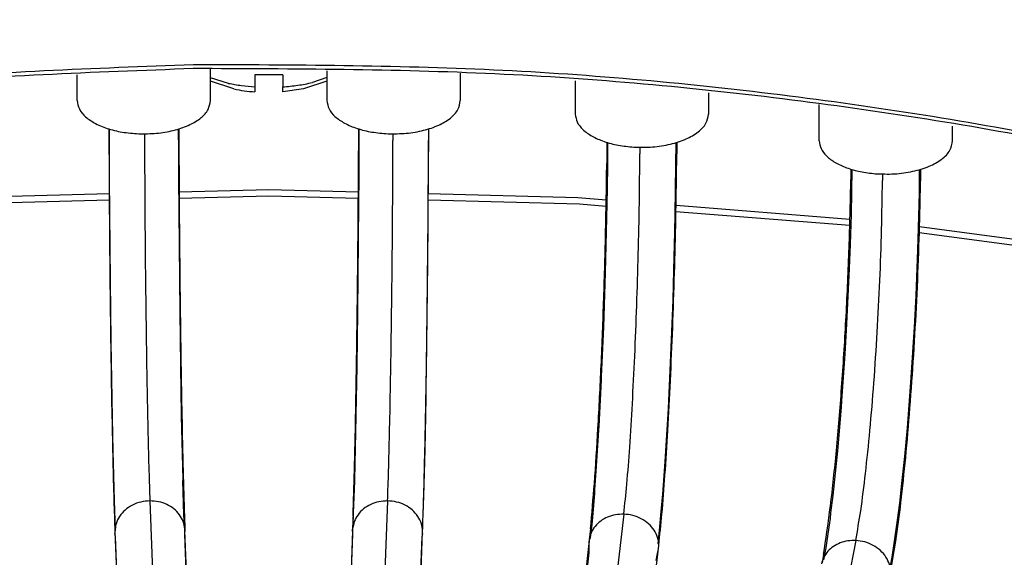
# Model space of a CAD drawing. Header units: inches. Extents: x -343 to 520, y -275 to 283.
# Tile 16 of 42: x -132 to -104, y -159 to -143. Entities that reach past the tile are written whole.
import ezdxf

# ---------------------------------------------------------------- set-up
doc = ezdxf.new("R2010")
doc.units = ezdxf.units.IN
doc.layers.add('1', color=7, linetype='Continuous')
doc.dimstyles.get("Standard").update_dxf_attribs({"dimtxt": 0.18, "dimasz": 0.18, "dimexe": 0.18, "dimexo": 0.0625, "dimgap": 0.09, "dimtad": 0, "dimtih": 1, "dimtoh": 1, "dimdec": 4, "dimzin": 0, "dimdsep": 46, "dimtxsty": 'Standard', "dimcen": 0.09, "dimadec": 0, "dimazin": 0, "dimtfac": 1, "dimtdec": 4, "dimtofl": 0, "dimtmove": 0, "dimatfit": 3, "dimfxl": 1, "dimtolj": 1, "dimtzin": 0, "dimarcsym": 0})

# ---------------------------------------------------------------- blocks, each defined once
blk = doc.blocks.new('cable__108', base_point=(-114.475, -186.635))
at = {"color": 7, "linetype": 'Continuous'}
for p, q in [((-108.213, -147.615), (-108.221, -148.201)), ((-108.186, -147.624), (-108.194, -148.252)), ((-106.257, -148.29), (-106.249, -147.652)), ((-106.249, -147.652), (-106.249, -147.627)), ((-106.221, -147.618), (-106.23, -148.297)), ((-108.194, -148.252), (-108.208, -148.911)), ((-106.292, -149.623), (-106.257, -148.29)), ((-108.208, -148.911), (-108.235, -149.772)), ((-106.309, -150.187), (-106.292, -149.623)), ((-108.235, -149.772), (-108.26, -150.461)), ((-106.353, -151.226), (-106.309, -150.187)), ((-108.26, -150.461), (-108.336, -152.034)), ((-106.389, -151.965), (-106.353, -151.226)), ((-108.336, -152.034), (-108.387, -152.908)), ((-106.498, -153.719), (-106.398, -152.138)), ((-106.398, -152.138), (-106.389, -151.965)), ((-108.387, -152.908), (-108.481, -154.242)), ((-106.6, -155.017), (-106.498, -153.719)), ((-108.493, -154.426), (-108.601, -155.666)), ((-108.481, -154.242), (-108.493, -154.426)), ((-106.674, -155.837), (-106.6, -155.017)), ((-108.616, -155.849), (-108.733, -156.948)), ((-108.601, -155.666), (-108.616, -155.849)), ((-106.763, -156.69), (-106.674, -155.837)), ((-106.817, -157.163), (-106.763, -156.69)), ((-108.733, -156.948), (-108.794, -157.444)), ((-106.879, -157.658), (-106.817, -157.163)), ((-108.794, -157.444), (-108.809, -157.608)), ((-108.809, -157.608), (-108.87, -158.048)), ((-106.974, -158.319), (-106.879, -157.658)), ((-108.87, -158.048), (-108.932, -158.443)), ((-107.036, -158.714), (-106.974, -158.319)), ((-108.995, -158.633), (-109.037, -158.869)), ((-108.932, -158.443), (-108.995, -158.792)), ((-107.098, -159.063), (-107.036, -158.714))]:
    blk.add_line(p, q, dxfattribs=at)
at = {"color": 1, "linetype": 'Continuous'}
for p, q in [((-107.31, -147.756), (-107.311, -147.944)), ((-108.075, -158.235), (-111.022, -173.539))]:
    blk.add_line(p, q, dxfattribs=at)
for points, knots in [([(-108.075, -158.235), (-108.026, -157.951), (-107.915, -157.316), (-107.787, -156.265), (-107.662, -155.046), (-107.551, -153.698), (-107.457, -152.269), (-107.384, -150.806), (-107.332, -149.361), (-107.318, -148.409), (-107.311, -147.944)], [0, 0, 0, 0, 0.864547, 1.934525, 3.174211, 4.541708, 5.990575, 7.471511, 8.934085, 10.328514, 10.328514, 10.328514, 10.328514]), ([(-108.075, -158.235), (-108.151, -158.236), (-108.303, -158.237), (-108.52, -158.297), (-108.715, -158.397), (-108.875, -158.535), (-108.996, -158.704), (-109.035, -158.834), (-109.054, -158.898)], [0, 0, 0, 0, 0.228792, 0.452632, 0.669683, 0.879438, 1.082953, 1.282749, 1.282749, 1.282749, 1.282749]), ([(-107.079, -159.149), (-107.086, -159.073), (-107.1, -158.917), (-107.206, -158.701), (-107.366, -158.513), (-107.574, -158.366), (-107.815, -158.265), (-107.988, -158.245), (-108.075, -158.235)], [0, 0, 0, 0, 0.22831, 0.463974, 0.708888, 0.962405, 1.221736, 1.482751, 1.482751, 1.482751, 1.482751])]:
    blk.add_open_spline(points, degree=3, knots=knots, dxfattribs=at)
at = {"color": 7, "linetype": 'Continuous'}
for points, knots in [([(-108.995, -158.633), (-108.931, -158.204), (-108.788, -157.253), (-108.627, -155.7), (-108.478, -153.938), (-108.358, -152.049), (-108.266, -150.122), (-108.236, -148.835), (-108.221, -148.201)], [0, 0, 0, 0, 1.300743, 2.886273, 4.682681, 6.605648, 8.5647, 10.46761, 10.46761, 10.46761, 10.46761]), ([(-107.079, -159.149), (-107.027, -158.851), (-106.911, -158.186), (-106.774, -157.09), (-106.639, -155.821), (-106.519, -154.416), (-106.414, -152.918), (-106.329, -151.373), (-106.264, -149.827), (-106.241, -148.802), (-106.23, -148.297)], [0, 0, 0, 0, 0.908663, 2.023983, 3.313022, 4.737218, 6.253744, 7.816887, 9.379487, 10.8944, 10.8944, 10.8944, 10.8944])]:
    blk.add_open_spline(points, degree=3, knots=knots, dxfattribs=at)
blk = doc.blocks.new('Gore_OL_G4_ZTG__110', base_point=(-109.117, -147.775))
at = {"color": 7, "linetype": 'Continuous'}
for p, q in [((-108.614, -138.902), (-108.632, -138.915)), ((-105.793, -138.915), (-105.802, -138.908)), ((-108.056, -139.004), (-108.089, -139.016)), ((-106.334, -139.016), (-106.358, -139.008)), ((-109.117, -146.805), (-109.117, -145.766)), ((-105.307, -146.805), (-105.307, -146.385))]:
    blk.add_line(p, q, dxfattribs=at)
for points, knots in [([(-107.566, -138.565), (-107.668, -138.578), (-107.866, -138.604), (-108.147, -138.678), (-108.399, -138.772), (-108.545, -138.86), (-108.614, -138.902)], [0, 0, 0, 0, 0.307685, 0.599198, 0.868269, 1.110341, 1.110341, 1.110341, 1.110341]), ([(-105.802, -138.908), (-105.915, -138.843), (-106.16, -138.703), (-106.594, -138.594), (-107.071, -138.535), (-107.4, -138.555), (-107.566, -138.565)], [0, 0, 0, 0, 0.390158, 0.841296, 1.330505, 1.828573, 1.828573, 1.828573, 1.828573]), ([(-106.856, -138.895), (-106.959, -138.886), (-107.167, -138.867), (-107.476, -138.881), (-107.775, -138.921), (-107.964, -138.977), (-108.056, -139.004)], [0, 0, 0, 0, 0.311149, 0.623796, 0.927749, 1.213512, 1.213512, 1.213512, 1.213512]), ([(-106.358, -139.008), (-106.437, -138.983), (-106.6, -138.932), (-106.769, -138.908), (-106.856, -138.895)], [0, 0, 0, 0, 0.2480611, 0.5111835, 0.5111835, 0.5111835, 0.5111835]), ([(-109.117, -146.805), (-109.106, -146.881), (-109.081, -147.045), (-108.906, -147.258), (-108.655, -147.441), (-108.326, -147.588), (-107.94, -147.697), (-107.662, -147.729), (-107.518, -147.745)], [0, 0, 0, 0, 0.227772, 0.487828, 0.797208, 1.157837, 1.561821, 1.99539, 1.99539, 1.99539, 1.99539]), ([(-107.518, -147.745), (-107.336, -147.752), (-106.975, -147.767), (-106.455, -147.692), (-105.993, -147.554), (-105.631, -147.356), (-105.365, -147.107), (-105.325, -146.9), (-105.307, -146.805)], [0, 0, 0, 0, 0.548018, 1.081097, 1.567672, 1.984141, 2.322921, 2.605339, 2.605339, 2.605339, 2.605339])]:
    blk.add_open_spline(points, degree=3, knots=knots, dxfattribs=at)
blk = doc.blocks.new('GoreZQR_46_2_14_1_12_6__111', base_point=(-114.475, -186.635))
for name, p in [('Gore_OL_G4_ZTG__110', (-109.117, -147.775)), ('cable__108', (-114.475, -186.635))]:
    blk.add_blockref(name, p)
blk = doc.blocks.new('cable__112', base_point=(-119.347, -185.946))
at = {"color": 7, "linetype": 'Continuous'}
for p, q in [((-115.185, -146.849), (-115.19, -147.454)), ((-115.167, -146.855), (-115.172, -147.485)), ((-113.212, -147.508), (-113.207, -146.856)), ((-113.188, -146.851), (-113.194, -147.512)), ((-115.172, -147.485), (-115.181, -148.179)), ((-113.234, -148.912), (-113.212, -147.508)), ((-115.181, -148.179), (-115.197, -149.003)), ((-115.197, -149.003), (-115.235, -150.569)), ((-113.243, -149.408), (-113.234, -148.912)), ((-113.271, -150.5), (-113.243, -149.408)), ((-113.297, -151.362), (-113.271, -150.5)), ((-115.235, -150.569), (-115.287, -152.136)), ((-113.356, -152.93), (-113.297, -151.362)), ((-115.287, -152.136), (-115.346, -153.542)), ((-113.429, -154.462), (-113.356, -152.93)), ((-115.346, -153.542), (-115.35, -153.654)), ((-115.35, -153.654), (-115.419, -154.965)), ((-113.463, -155.07), (-113.429, -154.462)), ((-115.419, -154.965), (-115.423, -155.077)), ((-115.423, -155.077), (-115.498, -156.249)), ((-113.519, -155.972), (-113.463, -155.07)), ((-113.588, -156.908), (-113.519, -155.972)), ((-115.498, -156.249), (-115.537, -156.778)), ((-115.54, -156.878), (-115.58, -157.353)), ((-115.537, -156.778), (-115.54, -156.878)), ((-113.632, -157.405), (-113.588, -156.908)), ((-115.58, -157.353), (-115.62, -157.781)), ((-113.682, -157.947), (-113.632, -157.405)), ((-115.62, -157.781), (-115.661, -158.158)), ((-115.655, -157.898), (-115.689, -158.21)), ((-113.723, -158.324), (-113.682, -157.947)), ((-115.701, -158.319), (-117.176, -171.11)), ((-115.699, -158.383), (-115.701, -158.584)), ((-115.693, -158.215), (-115.699, -158.383)), ((-115.682, -158.202), (-115.693, -158.215)), ((-115.661, -158.158), (-115.682, -158.202)), ((-115.179, -171.168), (-113.704, -158.377)), ((-115.701, -158.584), (-117.176, -171.375)), ((-113.783, -158.805), (-113.74, -158.609)), ((-113.74, -158.609), (-113.721, -158.525)), ((-113.721, -158.525), (-113.711, -158.481)), ((-113.711, -158.481), (-113.712, -158.449))]:
    blk.add_line(p, q, dxfattribs=at)
at = {"color": 1, "linetype": 'Continuous'}
for p, q in [((-114.243, -146.991), (-114.243, -147.179)), ((-114.702, -157.482), (-116.177, -170.273)), ((-115.699, -158.267), (-115.701, -158.319))]:
    blk.add_line(p, q, dxfattribs=at)
for points, knots in [([(-114.702, -157.482), (-114.673, -157.197), (-114.606, -156.558), (-114.529, -155.507), (-114.454, -154.286), (-114.388, -152.937), (-114.331, -151.506), (-114.287, -150.042), (-114.256, -148.597), (-114.248, -147.644), (-114.243, -147.179)], [0, 0, 0, 0, 0.859288, 1.925774, 3.163243, 4.529482, 5.977807, 7.458692, 8.921483, 10.316155, 10.316155, 10.316155, 10.316155]), ([(-114.702, -157.482), (-114.782, -157.484), (-114.941, -157.489), (-115.167, -157.559), (-115.368, -157.671), (-115.529, -157.825), (-115.647, -158.008), (-115.678, -158.146), (-115.693, -158.215)], [0, 0, 0, 0, 0.239617, 0.474569, 0.70255, 0.92272, 1.136031, 1.345167, 1.345167, 1.345167, 1.345167]), ([(-113.704, -158.377), (-113.711, -158.301), (-113.724, -158.146), (-113.831, -157.931), (-113.991, -157.746), (-114.2, -157.603), (-114.442, -157.506), (-114.615, -157.49), (-114.702, -157.482)], [0, 0, 0, 0, 0.22768, 0.461737, 0.704642, 0.956374, 1.214656, 1.475676, 1.475676, 1.475676, 1.475676])]:
    blk.add_open_spline(points, degree=3, knots=knots, dxfattribs=at)
at = {"color": 7, "linetype": 'Continuous'}
for points, knots in [([(-115.655, -157.898), (-115.617, -157.468), (-115.531, -156.513), (-115.434, -154.958), (-115.345, -153.194), (-115.273, -151.303), (-115.218, -149.376), (-115.199, -148.088), (-115.19, -147.454)], [0, 0, 0, 0, 1.295197, 2.877394, 4.672038, 6.594356, 8.553463, 10.456716, 10.456716, 10.456716, 10.456716]), ([(-113.704, -158.377), (-113.673, -158.077), (-113.603, -157.409), (-113.52, -156.312), (-113.439, -155.041), (-113.367, -153.635), (-113.304, -152.135), (-113.253, -150.589), (-113.214, -149.043), (-113.201, -148.017), (-113.194, -147.512)], [0, 0, 0, 0, 0.903025, 2.014508, 3.301024, 4.723702, 6.239475, 7.802421, 9.365171, 10.880362, 10.880362, 10.880362, 10.880362]), ([(-115.693, -158.215), (-115.694, -158.224), (-115.697, -158.241), (-115.698, -158.258), (-115.699, -158.267)], [0, 0, 0, 0, 0.02611721, 0.05223676, 0.05223676, 0.05223676, 0.05223676])]:
    blk.add_open_spline(points, degree=3, knots=knots, dxfattribs=at)
blk = doc.blocks.new('Gore_OL_G4_ZTG__114', base_point=(-116.089, -147.006))
at = {"color": 7, "linetype": 'Continuous'}
for p, q in [((-115.598, -138.144), (-115.604, -138.148)), ((-112.764, -138.148), (-112.786, -138.133)), ((-115.01, -138.232), (-115.061, -138.249)), ((-113.305, -138.25), (-113.313, -138.247)), ((-116.089, -145.094), (-116.089, -146.039)), ((-112.279, -145.43), (-112.279, -146.039))]:
    blk.add_line(p, q, dxfattribs=at)
for points, knots in [([(-112.786, -138.133), (-112.878, -138.08), (-113.073, -137.967), (-113.416, -137.862), (-113.796, -137.794), (-114.198, -137.773), (-114.599, -137.797), (-114.976, -137.868), (-115.316, -137.975), (-115.508, -138.09), (-115.598, -138.144)], [0, 0, 0, 0, 0.316843, 0.676255, 1.066828, 1.473526, 1.879659, 2.268594, 2.62547, 2.939204, 2.939204, 2.939204, 2.939204]), ([(-113.884, -138.123), (-113.981, -138.115), (-114.176, -138.101), (-114.466, -138.117), (-114.747, -138.155), (-114.924, -138.207), (-115.01, -138.232)], [0, 0, 0, 0, 0.2926, 0.585427, 0.870097, 1.138801, 1.138801, 1.138801, 1.138801]), ([(-113.313, -138.247), (-113.403, -138.219), (-113.59, -138.16), (-113.784, -138.135), (-113.884, -138.123)], [0, 0, 0, 0, 0.2832794, 0.5857012, 0.5857012, 0.5857012, 0.5857012]), ([(-116.089, -146.039), (-116.077, -146.117), (-116.051, -146.286), (-115.866, -146.503), (-115.602, -146.689), (-115.258, -146.836), (-114.855, -146.942), (-114.567, -146.97), (-114.418, -146.984)], [0, 0, 0, 0, 0.234202, 0.503159, 0.824592, 1.199715, 1.619228, 2.067652, 2.067652, 2.067652, 2.067652]), ([(-114.418, -146.984), (-114.239, -146.988), (-113.887, -146.995), (-113.383, -146.915), (-112.936, -146.775), (-112.588, -146.578), (-112.334, -146.333), (-112.296, -146.131), (-112.279, -146.039)], [0, 0, 0, 0, 0.535945, 1.054055, 1.525281, 1.92837, 2.257325, 2.533173, 2.533173, 2.533173, 2.533173])]:
    blk.add_open_spline(points, degree=3, knots=knots, dxfattribs=at)
blk = doc.blocks.new('GoreZQR_46_2_14_1_12_5__115', base_point=(-119.347, -185.946))
for name, p in [('Gore_OL_G4_ZTG__114', (-116.089, -147.006)), ('cable__112', (-119.347, -185.946))]:
    blk.add_blockref(name, p)
blk = doc.blocks.new('cable__116', base_point=(-124.336, -185.597))
at = {"color": 7, "linetype": 'Continuous'}
for p, q in [((-122.282, -146.464), (-122.283, -147.088)), ((-122.275, -146.466), (-122.276, -147.098)), ((-120.289, -146.466), (-120.291, -147.106)), ((-120.282, -146.464), (-120.284, -147.107)), ((-122.276, -147.098), (-122.28, -147.828)), ((-120.291, -147.106), (-120.301, -149.008)), ((-122.28, -147.828), (-122.284, -148.615)), ((-122.284, -148.615), (-122.314, -151.705)), ((-120.301, -149.008), (-120.328, -151.726)), ((-122.314, -151.705), (-122.335, -153.221)), ((-120.328, -151.726), (-120.361, -153.957)), ((-122.335, -153.259), (-122.359, -154.644)), ((-122.335, -153.221), (-122.335, -153.259)), ((-120.364, -154.13), (-120.375, -154.679)), ((-120.361, -153.957), (-120.364, -154.13)), ((-122.359, -154.682), (-122.4, -156.491)), ((-122.359, -154.644), (-122.359, -154.682)), ((-120.375, -154.679), (-120.394, -155.633)), ((-120.394, -155.633), (-120.403, -155.973)), ((-120.403, -155.973), (-120.43, -156.97)), ((-122.399, -156.525), (-122.452, -157.907)), ((-122.4, -156.491), (-122.399, -156.525)), ((-120.43, -156.97), (-120.463, -157.961)), ((-122.438, -157.538), (-122.452, -157.907)), ((-122.453, -157.959), (-122.847, -168.208)), ((-122.838, -168.298), (-122.444, -158.05)), ((-122.452, -157.907), (-122.453, -157.959)), ((-122.444, -158.05), (-122.452, -157.907)), ((-120.472, -158.126), (-120.865, -168.374)), ((-120.847, -168.227), (-120.454, -157.979)), ((-120.456, -158.032), (-120.472, -158.126)), ((-120.456, -158.03), (-120.456, -158.031)), ((-120.456, -158.031), (-120.456, -158.032))]:
    blk.add_line(p, q, dxfattribs=at)
at = {"color": 1, "linetype": 'Continuous'}
for p, q in [((-121.3, -146.605), (-121.301, -146.795)), ((-121.454, -157.103), (-121.847, -167.351))]:
    blk.add_line(p, q, dxfattribs=at)
for points, knots in [([(-121.454, -157.103), (-121.444, -156.818), (-121.422, -156.178), (-121.396, -155.125), (-121.371, -153.903), (-121.349, -152.553), (-121.33, -151.122), (-121.315, -149.658), (-121.305, -148.212), (-121.302, -147.26), (-121.301, -146.795)], [0, 0, 0, 0, 0.856638, 1.921368, 3.157722, 4.523329, 5.971381, 7.452239, 8.915138, 10.309931, 10.309931, 10.309931, 10.309931]), ([(-121.454, -157.103), (-121.537, -157.107), (-121.703, -157.116), (-121.938, -157.197), (-122.143, -157.322), (-122.304, -157.49), (-122.417, -157.688), (-122.44, -157.835), (-122.452, -157.907)], [0, 0, 0, 0, 0.250276, 0.49628, 0.735162, 0.965673, 1.188618, 1.406849, 1.406849, 1.406849, 1.406849]), ([(-120.454, -157.979), (-120.461, -157.903), (-120.474, -157.749), (-120.581, -157.536), (-120.742, -157.353), (-120.951, -157.214), (-121.194, -157.122), (-121.367, -157.11), (-121.454, -157.103)], [0, 0, 0, 0, 0.227041, 0.459429, 0.700189, 0.949929, 1.206907, 1.467648, 1.467648, 1.467648, 1.467648])]:
    blk.add_open_spline(points, degree=3, knots=knots, dxfattribs=at)
at = {"color": 7, "linetype": 'Continuous'}
for points, knots in [([(-122.438, -157.538), (-122.425, -157.107), (-122.397, -156.15), (-122.365, -154.595), (-122.335, -152.829), (-122.311, -150.938), (-122.292, -149.01), (-122.286, -147.722), (-122.283, -147.088)], [0, 0, 0, 0, 1.292407, 2.872928, 4.666687, 6.588678, 8.547811, 10.451236, 10.451236, 10.451236, 10.451236]), ([(-120.454, -157.979), (-120.443, -157.679), (-120.42, -157.009), (-120.393, -155.911), (-120.366, -154.639), (-120.341, -153.232), (-120.32, -151.732), (-120.303, -150.185), (-120.291, -148.638), (-120.286, -147.612), (-120.284, -147.107)], [0, 0, 0, 0, 0.900185, 2.009738, 3.294986, 4.7169, 6.232296, 7.795142, 9.357966, 10.873297, 10.873297, 10.873297, 10.873297])]:
    blk.add_open_spline(points, degree=3, knots=knots, dxfattribs=at)
blk = doc.blocks.new('Gore_OL_G4_ZTG__118', base_point=(-123.186, -146.617))
at = {"color": 7, "linetype": 'Continuous'}
for p, q in [((-122.681, -137.749), (-122.7, -137.763)), ((-122.154, -137.862), (-122.158, -137.864)), ((-120.402, -137.865), (-120.457, -137.845)), ((-119.861, -137.763), (-119.869, -137.758)), ((-123.186, -144.807), (-123.186, -145.653)), ((-119.376, -144.874), (-119.376, -145.653))]:
    blk.add_line(p, q, dxfattribs=at)
for points, knots in [([(-119.869, -137.758), (-119.956, -137.705), (-120.143, -137.594), (-120.471, -137.488), (-120.836, -137.416), (-121.225, -137.388), (-121.617, -137.404), (-121.991, -137.464), (-122.332, -137.559), (-122.531, -137.664), (-122.625, -137.713)], [0, 0, 0, 0, 0.304763, 0.650484, 1.027122, 1.42117, 1.817412, 2.200429, 2.55607, 2.873109, 2.873109, 2.873109, 2.873109]), ([(-122.625, -137.713), (-122.634, -137.719), (-122.653, -137.731), (-122.671, -137.743), (-122.681, -137.749)], [0, 0, 0, 0, 0.0334934, 0.06639364, 0.06639364, 0.06639364, 0.06639364]), ([(-121.037, -137.732), (-121.135, -137.727), (-121.33, -137.716), (-121.619, -137.737), (-121.896, -137.781), (-122.07, -137.836), (-122.154, -137.862)], [0, 0, 0, 0, 0.293311, 0.585193, 0.867327, 1.132087, 1.132087, 1.132087, 1.132087]), ([(-120.457, -137.845), (-120.549, -137.819), (-120.739, -137.764), (-120.936, -137.743), (-121.037, -137.732)], [0, 0, 0, 0, 0.2874277, 0.5923771, 0.5923771, 0.5923771, 0.5923771]), ([(-123.186, -145.653), (-123.173, -145.734), (-123.145, -145.908), (-122.95, -146.13), (-122.674, -146.318), (-122.313, -146.464), (-121.895, -146.567), (-121.596, -146.59), (-121.442, -146.602)], [0, 0, 0, 0, 0.240649, 0.518631, 0.852311, 1.242087, 1.677137, 2.14016, 2.14016, 2.14016, 2.14016]), ([(-121.442, -146.602), (-121.267, -146.603), (-120.924, -146.604), (-120.436, -146.519), (-120.005, -146.377), (-119.67, -146.181), (-119.428, -145.94), (-119.392, -145.743), (-119.376, -145.653)], [0, 0, 0, 0, 0.52338, 1.026363, 1.482309, 1.872182, 2.191436, 2.460734, 2.460734, 2.460734, 2.460734])]:
    blk.add_open_spline(points, degree=3, knots=knots, dxfattribs=at)
blk = doc.blocks.new('GoreZQR_46_2_14_1_12_4__119', base_point=(-124.336, -185.597))
for name, p in [('Gore_OL_G4_ZTG__118', (-123.186, -146.617)), ('cable__116', (-124.336, -185.597))]:
    blk.add_blockref(name, p)
blk = doc.blocks.new('cable__120', base_point=(-129.459, -185.597))
at = {"color": 7, "linetype": 'Continuous'}
for p, q in [((-129.418, -146.464), (-129.416, -147.107)), ((-129.411, -146.466), (-129.409, -147.106)), ((-127.424, -147.098), (-127.425, -146.466)), ((-127.418, -146.463), (-127.417, -147.088)), ((-129.409, -147.106), (-129.406, -147.881)), ((-127.42, -147.828), (-127.424, -147.098)), ((-129.406, -147.881), (-129.383, -150.82)), ((-127.42, -147.866), (-127.42, -147.828)), ((-127.386, -151.705), (-127.42, -147.866)), ((-129.383, -150.82), (-129.362, -152.519)), ((-127.365, -153.221), (-127.386, -151.705)), ((-129.362, -152.519), (-129.36, -152.565)), ((-129.36, -152.565), (-129.335, -154.173)), ((-127.365, -153.259), (-127.365, -153.221)), ((-127.341, -154.644), (-127.365, -153.259)), ((-129.335, -154.173), (-129.324, -154.726)), ((-129.324, -154.726), (-129.304, -155.676)), ((-127.341, -154.682), (-127.341, -154.644)), ((-127.3, -156.491), (-127.341, -154.682)), ((-129.304, -155.676), (-129.294, -156.023)), ((-129.294, -156.023), (-129.266, -157.093)), ((-127.301, -156.525), (-127.3, -156.491)), ((-127.273, -157.498), (-127.301, -156.525)), ((-129.266, -157.093), (-129.237, -157.961)), ((-127.248, -157.907), (-127.273, -157.498)), ((-127.262, -157.538), (-127.248, -157.907)), ((-129.246, -157.979), (-128.951, -165.665)), ((-129.244, -158.03), (-129.244, -158.031)), ((-129.244, -158.032), (-129.244, -158.031)), ((-129.228, -158.126), (-129.244, -158.032)), ((-128.937, -165.693), (-129.228, -158.126)), ((-127.248, -157.907), (-127.256, -158.05)), ((-127.256, -158.05), (-126.965, -165.617)), ((-127.247, -157.959), (-127.248, -157.907)), ((-126.951, -165.646), (-127.247, -157.959))]:
    blk.add_line(p, q, dxfattribs=at)
at = {"color": 1, "linetype": 'Continuous'}
for p, q in [((-128.4, -146.606), (-128.399, -146.795)), ((-128.246, -157.103), (-127.951, -164.789))]:
    blk.add_line(p, q, dxfattribs=at)
for points, knots in [([(-128.399, -146.795), (-128.398, -147.26), (-128.395, -148.212), (-128.385, -149.658), (-128.37, -151.122), (-128.351, -152.553), (-128.329, -153.903), (-128.304, -155.125), (-128.278, -156.178), (-128.256, -156.818), (-128.246, -157.103)], [0, 0, 0, 0, 1.394793, 2.857693, 4.338551, 5.786602, 7.152209, 8.388563, 9.453294, 10.309931, 10.309931, 10.309931, 10.309931]), ([(-128.246, -157.103), (-128.333, -157.11), (-128.506, -157.122), (-128.749, -157.214), (-128.958, -157.353), (-129.119, -157.536), (-129.226, -157.749), (-129.239, -157.903), (-129.246, -157.979)], [0, 0, 0, 0, 0.260742, 0.51772, 0.767459, 1.008219, 1.240607, 1.467648, 1.467648, 1.467648, 1.467648]), ([(-127.248, -157.907), (-127.26, -157.835), (-127.283, -157.688), (-127.396, -157.49), (-127.557, -157.322), (-127.762, -157.197), (-127.997, -157.116), (-128.163, -157.107), (-128.246, -157.103)], [0, 0, 0, 0, 0.218231, 0.441177, 0.671688, 0.910569, 1.156573, 1.406849, 1.406849, 1.406849, 1.406849])]:
    blk.add_open_spline(points, degree=3, knots=knots, dxfattribs=at)
at = {"color": 7, "linetype": 'Continuous'}
for points, knots in [([(-129.416, -147.107), (-129.414, -147.612), (-129.409, -148.638), (-129.397, -150.185), (-129.38, -151.732), (-129.359, -153.232), (-129.334, -154.639), (-129.307, -155.911), (-129.28, -157.009), (-129.257, -157.679), (-129.246, -157.979)], [0, 0, 0, 0, 1.51533, 3.078155, 4.641001, 6.156397, 7.578311, 8.863559, 9.973112, 10.873297, 10.873297, 10.873297, 10.873297]), ([(-127.417, -147.088), (-127.414, -147.722), (-127.408, -149.01), (-127.389, -150.938), (-127.365, -152.829), (-127.335, -154.595), (-127.303, -156.15), (-127.275, -157.107), (-127.262, -157.538)], [0, 0, 0, 0, 1.903424, 3.862558, 5.784549, 7.578308, 9.158829, 10.451236, 10.451236, 10.451236, 10.451236])]:
    blk.add_open_spline(points, degree=3, knots=knots, dxfattribs=at)
blk = doc.blocks.new('Gore_OL_G4_ZTG__122', base_point=(-130.324, -146.613))
at = {"color": 7, "linetype": 'Continuous'}
for p, q in [((-129.831, -137.758), (-129.839, -137.763)), ((-129.276, -137.856), (-129.296, -137.864)), ((-127.541, -137.865), (-127.578, -137.851)), ((-126.999, -137.763), (-127.019, -137.749)), ((-126.514, -145.653), (-126.514, -144.749)), ((-130.324, -145.653), (-130.324, -144.915))]:
    blk.add_line(p, q, dxfattribs=at)
for points, knots in [([(-127.019, -137.749), (-127.109, -137.696), (-127.302, -137.585), (-127.638, -137.48), (-128.012, -137.411), (-128.407, -137.388), (-128.803, -137.408), (-129.179, -137.475), (-129.518, -137.577), (-129.713, -137.687), (-129.804, -137.739)], [0, 0, 0, 0, 0.311804, 0.665194, 1.049354, 1.449967, 1.851067, 2.236645, 2.592234, 2.906748, 2.906748, 2.906748, 2.906748]), ([(-129.804, -137.739), (-129.809, -137.742), (-129.818, -137.748), (-129.827, -137.754), (-129.831, -137.758)], [0, 0, 0, 0, 0.01638611, 0.03262344, 0.03262344, 0.03262344, 0.03262344]), ([(-128.233, -137.728), (-128.324, -137.724), (-128.506, -137.718), (-128.775, -137.74), (-129.034, -137.782), (-129.197, -137.832), (-129.276, -137.856)], [0, 0, 0, 0, 0.274136, 0.546076, 0.809083, 1.056973, 1.056973, 1.056973, 1.056973]), ([(-127.578, -137.851), (-127.682, -137.821), (-127.896, -137.758), (-128.118, -137.738), (-128.233, -137.728)], [0, 0, 0, 0, 0.3230958, 0.6676704, 0.6676704, 0.6676704, 0.6676704]), ([(-130.324, -145.653), (-130.311, -145.736), (-130.281, -145.915), (-130.076, -146.142), (-129.786, -146.332), (-129.41, -146.478), (-128.976, -146.577), (-128.666, -146.595), (-128.507, -146.605)], [0, 0, 0, 0, 0.247115, 0.534245, 0.88036, 1.284937, 1.735505, 2.212834, 2.212834, 2.212834, 2.212834]), ([(-128.507, -146.605), (-128.337, -146.602), (-128.004, -146.597), (-127.531, -146.508), (-127.116, -146.364), (-126.795, -146.17), (-126.563, -145.933), (-126.53, -145.741), (-126.514, -145.653)], [0, 0, 0, 0, 0.510358, 0.99808, 1.43883, 1.815656, 2.125336, 2.388104, 2.388104, 2.388104, 2.388104])]:
    blk.add_open_spline(points, degree=3, knots=knots, dxfattribs=at)
blk = doc.blocks.new('GoreZQR_46_2_14_1_12_3__123', base_point=(-131.232, -185.597))
for name, p in [('Gore_OL_G4_ZTG__122', (-130.324, -146.613)), ('cable__120', (-129.459, -185.597))]:
    blk.add_blockref(name, p)
blk = doc.blocks.new('GN615_1-M6-BSN_4__140', base_point=(-127.85, -145.406))
at = {"color": 7, "linetype": 'Continuous'}
for p, q in [((-125.591, -130.295), (-125.462, -130.22)), ((-125.462, -130.22), (-125.131, -130.103)), ((-125.131, -130.103), (-124.85, -130.07)), ((-124.85, -130.07), (-124.569, -130.103)), ((-124.569, -130.103), (-124.238, -130.22)), ((-124.238, -130.22), (-124.109, -130.295)), ((-125.938, -130.615), (-125.892, -130.557)), ((-125.892, -130.557), (-125.591, -130.295)), ((-124.109, -130.295), (-123.808, -130.557)), ((-123.808, -130.557), (-123.762, -130.615)), ((-126.112, -130.989), (-125.938, -130.615)), ((-123.762, -130.615), (-123.588, -130.989)), ((-126.688, -131.078), (-126.055, -130.867)), ((-126.2, -131.391), (-126.112, -130.989)), ((-123.645, -130.867), (-123.012, -131.078)), ((-123.588, -130.989), (-123.5, -131.391)), ((-123.012, -131.078), (-122.727, -131.247)), ((-127.299, -131.478), (-126.973, -131.247)), ((-126.2, -131.997), (-126.2, -131.391)), ((-123.603, -131.65), (-123.5, -131.391)), ((-123.5, -131.391), (-123.5, -131.997)), ((-122.401, -131.478), (-122.727, -131.247)), ((-122.078, -131.77), (-121.85, -132.344)), ((-123.603, -132.256), (-123.5, -131.997)), ((-127.85, -133.279), (-127.85, -132.344)), ((-121.85, -132.344), (-121.85, -133.279)), ((-126.845, -133.463), (-126.971, -133.404)), ((-122.729, -133.404), (-122.894, -133.462)), ((-125.998, -145.161), (-126.514, -145.002)), ((-125.845, -145.323), (-126.514, -145.099)), ((-125.25, -144.916), (-125.25, -145.262)), ((-124.45, -144.916), (-125.25, -144.916)), ((-124.45, -144.916), (-124.45, -145.262)), ((-123.186, -145.099), (-123.855, -145.323)), ((-123.186, -144.995), (-123.604, -145.14)), ((-125.25, -145.262), (-125.25, -145.406)), ((-124.45, -145.406), (-124.45, -145.262)), ((-123.855, -145.323), (-124.45, -145.406))]:
    blk.add_line(p, q, dxfattribs=at)
at = {"color": 1, "linetype": 'Continuous'}
for points, knots in [([(-124.8, -130.265), (-124.802, -130.261), (-124.806, -130.25), (-124.827, -130.242), (-124.85, -130.239), (-124.874, -130.242), (-124.893, -130.25), (-124.903, -130.265), (-124.893, -130.281), (-124.874, -130.288), (-124.85, -130.292), (-124.827, -130.288), (-124.806, -130.281), (-124.802, -130.27), (-124.8, -130.265)], [0, 0, 0, 0, 0.0141819, 0.0346428, 0.0598661, 0.0850894, 0.1055503, 0.1197323, 0.1339142, 0.1543751, 0.1795984, 0.2048217, 0.2252826, 0.2394645, 0.2394645, 0.2394645, 0.2394645]), ([(-126.097, -131.65), (-126.032, -131.71), (-125.888, -131.845), (-125.587, -131.966), (-125.235, -132.048), (-124.85, -132.075), (-124.465, -132.048), (-124.113, -131.966), (-123.812, -131.845), (-123.668, -131.71), (-123.603, -131.65)], [0, 0, 0, 0, 0.265236, 0.587515, 0.955528, 1.348488, 1.741448, 2.109461, 2.43174, 2.696976, 2.696976, 2.696976, 2.696976])]:
    blk.add_open_spline(points, degree=3, knots=knots, dxfattribs=at)
at = {"color": 7, "linetype": 'Continuous'}
for points, knots in [([(-126.688, -131.078), (-126.739, -131.104), (-126.837, -131.155), (-126.928, -131.217), (-126.973, -131.247)], [0, 0, 0, 0, 0.1700788, 0.3309138, 0.3309138, 0.3309138, 0.3309138]), ([(-126.973, -131.247), (-127.086, -131.338), (-127.293, -131.505), (-127.468, -131.858), (-127.441, -132.231), (-127.22, -132.566), (-126.854, -132.847), (-126.365, -133.071), (-125.78, -133.227), (-125.135, -133.304), (-124.472, -133.298), (-123.833, -133.209), (-123.26, -133.044), (-122.786, -132.811), (-122.439, -132.522), (-122.243, -132.181), (-122.242, -131.801), (-122.377, -131.603), (-122.448, -131.5)], [0, 0, 0, 0, 0.432415, 0.793165, 1.129936, 1.505706, 1.959797, 2.499517, 3.111165, 3.769084, 4.441448, 5.094677, 5.697531, 6.225638, 6.667608, 7.034681, 7.370912, 7.739655, 7.739655, 7.739655, 7.739655]), ([(-126.2, -131.391), (-126.195, -131.436), (-126.184, -131.532), (-126.127, -131.609), (-126.097, -131.65)], [0, 0, 0, 0, 0.1342173, 0.2823254, 0.2823254, 0.2823254, 0.2823254]), ([(-122.448, -131.5), (-122.488, -131.455), (-122.573, -131.361), (-122.674, -131.286), (-122.727, -131.247)], [0, 0, 0, 0, 0.1809919, 0.377631, 0.377631, 0.377631, 0.377631]), ([(-127.299, -131.478), (-127.381, -131.541), (-127.536, -131.66), (-127.712, -131.876), (-127.828, -132.105), (-127.843, -132.266), (-127.85, -132.344)], [0, 0, 0, 0, 0.308419, 0.58342, 0.831438, 1.064049, 1.064049, 1.064049, 1.064049]), ([(-122.078, -131.77), (-122.125, -131.718), (-122.223, -131.61), (-122.34, -131.523), (-122.401, -131.478)], [0, 0, 0, 0, 0.2088366, 0.4357275, 0.4357275, 0.4357275, 0.4357275]), ([(-126.2, -131.997), (-126.189, -132.061), (-126.163, -132.2), (-125.993, -132.37), (-125.757, -132.509), (-125.454, -132.61), (-125.109, -132.668), (-124.746, -132.679), (-124.389, -132.641), (-124.068, -132.556), (-123.794, -132.438), (-123.663, -132.312), (-123.603, -132.256)], [0, 0, 0, 0, 0.190104, 0.415262, 0.690071, 1.011464, 1.366194, 1.735646, 2.099152, 2.436855, 2.732737, 2.978615, 2.978615, 2.978615, 2.978615]), ([(-127.85, -132.344), (-127.838, -132.444), (-127.812, -132.654), (-127.621, -132.941), (-127.339, -133.202), (-127.099, -133.334), (-126.971, -133.404)], [0, 0, 0, 0, 0.298259, 0.627386, 1.007003, 1.443881, 1.443881, 1.443881, 1.443881]), ([(-122.729, -133.404), (-122.601, -133.334), (-122.361, -133.202), (-122.079, -132.941), (-121.888, -132.654), (-121.862, -132.444), (-121.85, -132.344)], [0, 0, 0, 0, 0.436878, 0.816494, 1.14562, 1.443879, 1.443879, 1.443879, 1.443879]), ([(-125.998, -145.161), (-125.876, -145.184), (-125.628, -145.231), (-125.377, -145.251), (-125.25, -145.262)], [0, 0, 0, 0, 0.3727707, 0.7552495, 0.7552495, 0.7552495, 0.7552495]), ([(-124.45, -145.262), (-124.306, -145.25), (-124.021, -145.225), (-123.741, -145.168), (-123.604, -145.14)], [0, 0, 0, 0, 0.4345227, 0.8556713, 0.8556713, 0.8556713, 0.8556713]), ([(-125.845, -145.323), (-125.748, -145.341), (-125.551, -145.378), (-125.351, -145.397), (-125.25, -145.406)], [0, 0, 0, 0, 0.2968561, 0.6011029, 0.6011029, 0.6011029, 0.6011029])]:
    blk.add_open_spline(points, degree=3, knots=knots, dxfattribs=at)
blk = doc.blocks.new('E7018-22581_smp_connector_ring__143', base_point=(-216.35, -226.202))
at = {"color": 7, "linetype": 'Continuous'}
for points, knots in [([(-87.175, -144.732), (-89.406, -143.943), (-93.988, -142.321), (-101.245, -140.583), (-108.884, -139.282), (-116.799, -138.501), (-124.85, -138.238), (-132.901, -138.501), (-140.816, -139.282), (-148.455, -140.583), (-155.712, -142.321), (-160.294, -143.943), (-162.525, -144.732)], [0, 0, 0, 0, 7.095254, 14.572949, 22.349057, 30.329483, 38.413657, 46.49783, 54.478256, 62.254364, 69.732059, 76.827313, 76.827313, 76.827313, 76.827313]), ([(-87.15, -145.191), (-89.378, -144.396), (-93.957, -142.762), (-101.215, -141.011), (-108.861, -139.699), (-116.787, -138.913), (-124.85, -138.647), (-132.913, -138.913), (-140.839, -139.699), (-148.485, -141.011), (-155.743, -142.762), (-160.322, -144.396), (-162.55, -145.191)], [0, 0, 0, 0, 7.09446, 14.576521, 22.361199, 30.353151, 38.450373, 46.547595, 54.539547, 62.324225, 69.806286, 76.900746, 76.900746, 76.900746, 76.900746]), ([(-126.996, -144.63), (-129.844, -144.737), (-135.487, -144.949), (-143.781, -146.007), (-151.711, -147.588), (-159.126, -149.712), (-165.885, -152.324), (-171.857, -155.382), (-176.946, -158.827), (-181.013, -162.614), (-184.113, -166.651), (-185.222, -169.65), (-185.751, -171.082)], [0, 0, 0, 0, 8.544819, 16.934443, 25.050424, 32.784373, 40.043116, 46.754844, 52.876925, 58.406249, 63.392528, 67.952243, 67.952243, 67.952243, 67.952243]), ([(-127.007, -144.74), (-129.868, -144.847), (-135.539, -145.06), (-143.872, -146.125), (-151.844, -147.709), (-159.287, -149.857), (-166.105, -152.435), (-170.217, -154.681), (-172.192, -155.759)], [0, 0, 0, 0, 8.586501, 17.017051, 25.172623, 32.944299, 40.238451, 46.98292, 46.98292, 46.98292, 46.98292]), ([(-80.395, -154.157), (-82.512, -153.15), (-86.903, -151.064), (-94.064, -148.726), (-101.785, -146.842), (-109.959, -145.537), (-118.417, -144.763), (-124.133, -144.748), (-127.007, -144.74)], [0, 0, 0, 0, 7.026707, 14.570142, 22.546556, 30.853976, 39.377825, 47.995786, 47.995786, 47.995786, 47.995786]), ([(-64.694, -168.968), (-65.425, -167.555), (-66.962, -164.582), (-70.603, -160.688), (-75.177, -157.057), (-80.725, -153.802), (-87.104, -150.959), (-94.208, -148.587), (-101.899, -146.725), (-110.031, -145.423), (-118.448, -144.653), (-124.136, -144.638), (-126.996, -144.63)], [0, 0, 0, 0, 4.753857, 10.001563, 15.824697, 22.244738, 29.237335, 36.744152, 44.681846, 52.948939, 61.43141, 70.007537, 70.007537, 70.007537, 70.007537])]:
    blk.add_open_spline(points, degree=3, knots=knots, dxfattribs=at)
blk = doc.blocks.new('N2398-62570_port_scale_rf_probe_card_ring__145', base_point=(-216.35, -226.202))
for name, p in [('E7018-22581_smp_connector_ring__143', (-216.35, -226.202)), ('GN615_1-M6-BSN_4__140', (-127.85, -145.406))]:
    blk.add_blockref(name, p)
blk = doc.blocks.new('psrf_probe_card_unit__146', base_point=(-216.35, -226.202))
for name, p in [('N2398-62570_port_scale_rf_probe_card_ring__145', (-216.35, -226.202)), ('GoreZQR_46_2_14_1_12_3__123', (-131.232, -185.597)), ('GoreZQR_46_2_14_1_12_4__119', (-124.336, -185.597)), ('GoreZQR_46_2_14_1_12_5__115', (-119.347, -185.946)), ('GoreZQR_46_2_14_1_12_6__111', (-114.475, -186.635))]:
    blk.add_blockref(name, p)
blk = doc.blocks.new('probecard_stiffener_1__147', base_point=(-277.25, -266.577))
at = {"color": 7, "linetype": 'Continuous'}
for p, q in [((-127.411, -148.261), (-124.85, -148.194)), ((-124.85, -148.194), (-122.289, -148.261)), ((-133.735, -148.61), (-129.409, -148.496)), ((-133.683, -148.425), (-129.41, -148.313)), ((-127.41, -148.444), (-124.85, -148.377)), ((-124.85, -148.377), (-122.29, -148.444)), ((-120.291, -148.496), (-115.965, -148.61)), ((-120.29, -148.313), (-116.017, -148.425)), ((-116.017, -148.425), (-115.205, -148.49)), ((-115.965, -148.61), (-115.208, -148.67)), ((-113.214, -148.827), (-108.245, -149.221)), ((-113.21, -148.647), (-108.24, -149.041)), ((-106.252, -149.255), (-98.738, -150.262)), ((-106.258, -149.429), (-98.584, -150.457))]:
    blk.add_line(p, q, dxfattribs=at)
blk = doc.blocks.new('probe_card_stiffener_E7018-24155__148', base_point=(-277.25, -266.577))
blk.add_blockref('probecard_stiffener_1__147', (-277.25, -266.577))
blk = doc.blocks.new('probe_card_stiffner_assy_E7018-64155__150', base_point=(-277.25, -266.577))
blk.add_blockref('probe_card_stiffener_E7018-24155__148', (-277.25, -266.577))
blk = doc.blocks.new('probe_card_assy__152', base_point=(-277.25, -266.577))
for name, p in [('probe_card_stiffner_assy_E7018-64155__150', (-277.25, -266.577)), ('psrf_probe_card_unit__146', (-216.35, -226.202))]:
    blk.add_blockref(name, p)
blk = doc.blocks.new('gen2', base_point=(-124.85, -182))
blk.add_blockref('probe_card_assy__152', (-277.25, -266.577))
blk = doc.blocks.new('1')
blk.add_blockref('gen2', (-124.85, -182))
at = {"layer": '1', "color": 1, "linetype": 'Continuous', "has_arrowhead": 0}
for points in [[(-122.605, -130.833), (38.032, -150.967)], [(-201.85, -172.344), (38.032, -150.967)], [(-178.969, -199.762), (38.032, -150.967)], [(-122.078, -212.918), (38.032, -150.967)]]:
    blk.add_leader(points, dimstyle='Standard', dxfattribs=at)

msp = doc.modelspace()

# ---------------------------------------------------------------- block references
at = {"layer": '1'}
msp.add_blockref('1', (0, 0), dxfattribs=at)

doc.saveas('drawing.dxf')
